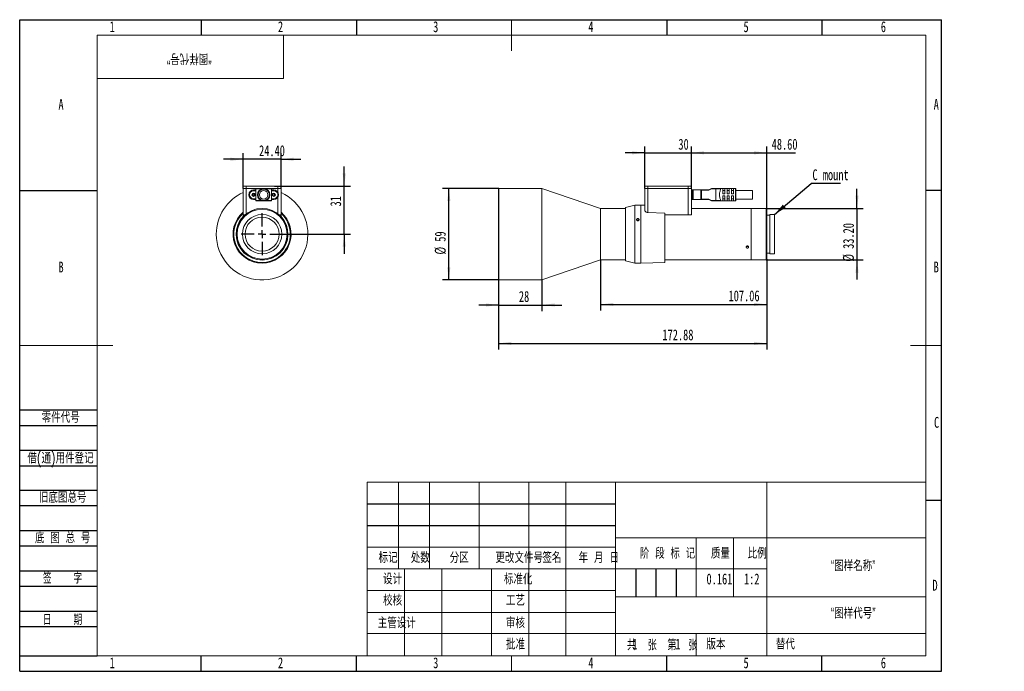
# Model space of a CAD drawing. Header units: millimetres. Extents: x 0 to 317, y 0 to 210.
import ezdxf

# ---------------------------------------------------------------- set-up
doc = ezdxf.new("R2010")
doc.units = ezdxf.units.MM
doc.layers.add('图框', color=7, linetype='Continuous')
doc.layers.add('粗实线层', color=7, linetype='Continuous', lineweight=15)
doc.styles.add('SLDTEXTSTYLE0', font='TXT', dxfattribs={"width": 0.7, "bigfont": 'bigfont'})
doc.styles.add('SLDTEXTSTYLE1', font='TXT', dxfattribs={"width": 0.6, "bigfont": 'bigfont'})
doc.styles.add('SLDTEXTSTYLE2', font='TXT', dxfattribs={"width": 0.614286, "bigfont": 'bigfont'})
doc.styles.add('SLDTEXTSTYLE3', font='TXT', dxfattribs={"width": 0.62, "bigfont": 'bigfont'})
doc.styles.add('SLDTEXTSTYLE4', font='TXT', dxfattribs={"width": 0.566667, "bigfont": 'bigfont'})
doc.styles.add('SLDTEXTSTYLE5', font='TXT', dxfattribs={"width": 0.7})
doc.dimstyles.new('SLDDIMSTYLE0', dxfattribs={"dimtxt": 3.5, "dimasz": 4.08, "dimexe": 0, "dimexo": 0.0625, "dimgap": 0.875, "dimtad": 2, "dimlfac": 2, "dimrnd": 1e-09, "dimzin": 4, "dimdsep": 46, "dimtxsty": 'SLDTEXTSTYLE5', "dimsah": 1, "dimcen": 0.09, "dimadec": 0, "dimazin": 1, "dimtfac": 1, "dimtmove": 0, "dimatfit": 0, "dimfxl": 1, "dimfrac": 2, "dimtolj": 1, "dimtzin": 12, "dimarcsym": 0})
doc.dimstyles.new('SLDDIMSTYLE1', dxfattribs={"dimtxt": 3.5, "dimasz": 4.08, "dimexe": 0, "dimexo": 0.0625, "dimgap": 0.875, "dimtad": 2, "dimlfac": 2, "dimrnd": 1e-09, "dimzin": 12, "dimdsep": 46, "dimtxsty": 'SLDTEXTSTYLE5', "dimsah": 1, "dimcen": 0.09, "dimadec": 0, "dimazin": 3, "dimtfac": 1, "dimtmove": 0, "dimatfit": 0, "dimfxl": 1, "dimfrac": 2, "dimtolj": 1, "dimtzin": 12, "dimarcsym": 0})
doc.dimstyles.new('SLDDIMSTYLE2', dxfattribs={"dimtxt": 3.5, "dimasz": 4.08, "dimexe": 0, "dimexo": 0.0625, "dimgap": 0.875, "dimtad": 2, "dimlfac": 2, "dimrnd": 1e-09, "dimzin": 12, "dimdsep": 46, "dimtxsty": 'SLDTEXTSTYLE5', "dimsah": 1, "dimcen": 0.09, "dimadec": 0, "dimazin": 3, "dimtfac": 1, "dimtofl": 0, "dimtmove": 0, "dimatfit": 3, "dimfxl": 1, "dimfrac": 2, "dimtolj": 1, "dimtzin": 12, "dimarcsym": 0})
doc.dimstyles.new('SLDDIMSTYLE3', dxfattribs={"dimtxt": 3.5, "dimasz": 4.08, "dimexe": 0, "dimexo": 0.0625, "dimgap": 0.875, "dimtad": 2, "dimlfac": 2, "dimrnd": 1e-09, "dimzin": 4, "dimdsep": 46, "dimtxsty": 'SLDTEXTSTYLE5', "dimsah": 1, "dimcen": 0.09, "dimadec": 0, "dimazin": 1, "dimtfac": 1, "dimtofl": 0, "dimtmove": 0, "dimatfit": 3, "dimfxl": 1, "dimfrac": 2, "dimtolj": 1, "dimtzin": 12, "dimarcsym": 0})
doc.dimstyles.new('SLDDIMSTYLE4', dxfattribs={"dimtxt": 0.18, "dimasz": 4.08, "dimexe": 0, "dimexo": 0.0625, "dimgap": 0, "dimtad": 0, "dimtih": 1, "dimtoh": 1, "dimdec": 0, "dimrnd": 1e-09, "dimzin": 0, "dimdsep": 46, "dimtxsty": 'Standard', "dimsah": 1, "dimcen": 0.09, "dimadec": 0, "dimazin": 0, "dimtfac": 4.08, "dimtdec": 0, "dimtofl": 0, "dimtmove": 0, "dimatfit": 3, "dimfxl": 1, "dimfrac": 2, "dimtolj": 1, "dimtzin": 0, "dimarcsym": 0})

# ---------------------------------------------------------------- blocks, each defined once
blk = doc.blocks.new('_D')
at = {"layer": '图框'}
for p, q in [((72, 165.02), (65.65, 165.02)), ((72, 155.63), (72, 167.02)), ((84.2, 165.02), (72, 165.02)), ((84.2, 155.63), (84.2, 167.02)), ((84.2, 165.02), (90.55, 165.02))]:
    blk.add_line(p, q, dxfattribs=at)
for points in [[(72, 165.02), (67.92, 165.53), (67.92, 164.51)], [(84.2, 165.02), (88.28, 164.51), (88.28, 165.53)]]:
    blk.add_solid(points, dxfattribs=at)
at = {"layer": '图框', "insert": (77.12, 169.53), "char_height": 3.5, "attachment_point": 1, "style": 'SLDTEXTSTYLE5'}
blk.add_mtext('24.40', dxfattribs=at)
blk = doc.blocks.new('_D_1')
at = {"layer": '图框'}
for p, q in [((104.57, 156.38), (104.57, 162.73)), ((82.05, 156.38), (106.57, 156.38)), ((104.57, 140.88), (104.57, 156.38)), ((84.85, 140.88), (106.57, 140.88)), ((104.57, 140.88), (104.57, 134.53))]:
    blk.add_line(p, q, dxfattribs=at)
for points in [[(104.57, 156.38), (105.08, 160.46), (104.06, 160.46)], [(104.57, 140.88), (104.06, 136.8), (105.08, 136.8)]]:
    blk.add_solid(points, dxfattribs=at)
at = {"layer": '图框', "insert": (100.06, 149.8), "char_height": 3.5, "attachment_point": 1, "rotation": 90, "style": 'SLDTEXTSTYLE5'}
blk.add_mtext('31', dxfattribs=at)
blk = doc.blocks.new('SW_CENTERMARKSYMBOL_0')
at = {"layer": '图框', "color": 0}
for p, q in [((0, 2.5), (0, 6.75)), ((-2.5, 0), (-6.75, 0)), ((0, 0), (-1.25, 0)), ((0, 0), (0, 1.25)), ((0, 0), (0, -1.25)), ((0, 0), (1.25, 0)), ((2.5, 0), (6.75, 0)), ((0, -2.5), (0, -6.75))]:
    blk.add_line(p, q, dxfattribs=at)
blk = doc.blocks.new('_D_2')
at = {"layer": '图框'}
for p, q in [((240.72, 132.83), (240.72, 103.68)), ((154.28, 126.28), (154.28, 103.68)), ((154.28, 105.68), (240.72, 105.68))]:
    blk.add_line(p, q, dxfattribs=at)
for points in [[(154.28, 105.68), (158.36, 105.17), (158.36, 106.19)], [(240.72, 105.68), (236.64, 106.19), (236.64, 105.17)]]:
    blk.add_solid(points, dxfattribs=at)
at = {"layer": '图框', "insert": (207.09, 110.19), "char_height": 3.5, "attachment_point": 1, "style": 'SLDTEXTSTYLE5'}
blk.add_mtext('172.88', dxfattribs=at)
blk = doc.blocks.new('_D_3')
at = {"layer": '图框'}
for p, q in [((154.43, 155.63), (136.28, 155.63)), ((138.28, 126.13), (138.28, 155.63)), ((154.43, 126.13), (136.28, 126.13))]:
    blk.add_line(p, q, dxfattribs=at)
for points in [[(138.28, 155.63), (137.77, 151.55), (138.78, 151.55)], [(138.28, 126.13), (138.78, 130.21), (137.77, 130.21)]]:
    blk.add_solid(points, dxfattribs=at)
at = {"layer": '图框', "char_height": 3.5, "attachment_point": 1, "rotation": 90, "style": 'SLDTEXTSTYLE5'}
for s, insert in [('59', (133.76, 138.44)), ('%%c', (133.75, 134.32))]:
    blk.add_mtext(s, dxfattribs=dict(at, insert=insert))
blk = doc.blocks.new('_D_4')
at = {"layer": '图框'}
for p, q in [((187.19, 132.58), (187.19, 116.25)), ((240.72, 132.83), (240.72, 116.25)), ((187.19, 118.25), (240.72, 118.25))]:
    blk.add_line(p, q, dxfattribs=at)
for points in [[(187.19, 118.25), (191.27, 117.74), (191.27, 118.75)], [(240.72, 118.25), (236.64, 118.75), (236.64, 117.74)]]:
    blk.add_solid(points, dxfattribs=at)
at = {"layer": '图框', "insert": (228.39, 122.76), "char_height": 3.5, "attachment_point": 1, "style": 'SLDTEXTSTYLE5'}
blk.add_mtext('107.06', dxfattribs=at)
blk = doc.blocks.new('_D_5')
at = {"layer": '图框'}
for p, q in [((269.78, 149.18), (269.78, 155.53)), ((240.47, 149.18), (271.78, 149.18)), ((269.78, 149.18), (269.78, 132.58)), ((240.47, 132.58), (271.78, 132.58)), ((269.78, 132.58), (269.78, 126.23))]:
    blk.add_line(p, q, dxfattribs=at)
for points in [[(269.78, 149.18), (270.29, 153.26), (269.28, 153.26)], [(269.78, 132.58), (269.28, 128.5), (270.29, 128.5)]]:
    blk.add_solid(points, dxfattribs=at)
at = {"layer": '图框', "char_height": 3.5, "attachment_point": 1, "rotation": 90, "style": 'SLDTEXTSTYLE5'}
for s, insert in [('33.20', (265.27, 136.13)), ('%%c', (265.26, 132.02))]:
    blk.add_mtext(s, dxfattribs=dict(at, insert=insert))
blk = doc.blocks.new('_D_6')
at = {"layer": '图框'}
for p, q in [((201.42, 155.63), (201.42, 169.1)), ((216.42, 155.63), (216.42, 169.1)), ((201.42, 167.1), (195.07, 167.1)), ((201.42, 167.1), (216.42, 167.1)), ((216.42, 167.1), (222.77, 167.1))]:
    blk.add_line(p, q, dxfattribs=at)
for points in [[(201.42, 167.1), (197.34, 167.6), (197.34, 166.59)], [(216.42, 167.1), (220.5, 166.59), (220.5, 167.6)]]:
    blk.add_solid(points, dxfattribs=at)
at = {"layer": '图框', "insert": (212.23, 171.61), "char_height": 3.5, "attachment_point": 1, "style": 'SLDTEXTSTYLE5'}
blk.add_mtext('30', dxfattribs=at)
blk = doc.blocks.new('_D_7')
at = {"layer": '图框'}
for p, q in [((216.42, 155.63), (216.42, 169.1)), ((240.72, 148.93), (240.72, 169.1)), ((216.42, 167.1), (240.72, 167.1)), ((240.72, 167.1), (249.96, 167.1))]:
    blk.add_line(p, q, dxfattribs=at)
for points in [[(216.42, 167.1), (220.5, 166.59), (220.5, 167.6)], [(240.72, 167.1), (236.64, 167.6), (236.64, 166.59)]]:
    blk.add_solid(points, dxfattribs=at)
at = {"layer": '图框', "insert": (242.29, 171.61), "char_height": 3.5, "attachment_point": 1, "style": 'SLDTEXTSTYLE5'}
blk.add_mtext('48.60', dxfattribs=at)
blk = doc.blocks.new('_D_8')
at = {"layer": '图框'}
for p, q in [((154.28, 126.28), (154.28, 116.05)), ((168.28, 126.13), (168.28, 116.05)), ((154.28, 118.05), (147.93, 118.05)), ((154.28, 118.05), (168.28, 118.05)), ((168.28, 118.05), (174.63, 118.05))]:
    blk.add_line(p, q, dxfattribs=at)
for points in [[(154.28, 118.05), (150.2, 118.56), (150.2, 117.54)], [(168.28, 118.05), (172.36, 117.54), (172.36, 118.56)]]:
    blk.add_solid(points, dxfattribs=at)
at = {"layer": '图框', "insert": (160.84, 122.56), "char_height": 3.5, "attachment_point": 1, "style": 'SLDTEXTSTYLE5'}
blk.add_mtext('28', dxfattribs=at)
blk = doc.blocks.new('SW_NOTE_0')
at = {"layer": '图框', "color": 0}
blk.add_line((9.46, 0), (0, 0), dxfattribs=at)
at = {"layer": '图框', "color": 0, "insert": (0.4, 4.52), "char_height": 3.5, "attachment_point": 1, "style": 'SLDTEXTSTYLE5'}
blk.add_mtext('C mount', dxfattribs=at)

msp = doc.modelspace()

# ---------------------------------------------------------------- linework, layer by layer
at = {"color": 7, "linetype": 'Continuous', "lineweight": 15}
for p, q in [((71.9987, 156.3811), (71.9987, 155.6311)), ((72.9987, 156.3811), (71.9987, 156.3811)), ((71.9987, 155.6311), (72.9987, 155.6311)), ((71.9987, 155.6311), (71.9987, 147.1311)), ((83.1987, 156.3811), (72.9987, 156.3811)), ((72.9987, 155.6311), (72.9987, 156.3811)), ((76.4487, 155.6311), (72.9987, 155.6311)), ((72.9987, 155.6311), (76.3987, 155.6311)), ((77.6106, 155.4561), (76.1106, 155.4561)), ((76.1106, 155.4561), (76.1106, 151.7061)), ((77.6106, 155.5811), (76.2356, 155.5811)), ((76.3987, 155.6311), (76.3987, 155.5811)), ((76.4487, 155.5811), (76.4487, 155.6311)), ((77.6106, 155.5811), (77.6106, 155.4561)), ((77.6106, 155.5811), (78.6106, 155.5811)), ((77.6106, 155.3131), (77.6106, 155.4561)), ((77.6106, 155.4561), (77.9147, 155.4561)), ((78.6106, 155.5811), (79.6106, 155.5811)), ((79.3066, 155.4561), (79.6106, 155.4561)), ((80.9856, 155.5811), (79.6106, 155.5811)), ((79.6106, 155.4561), (79.6106, 155.5811)), ((79.6106, 155.3131), (79.6106, 155.4561)), ((81.1106, 155.4561), (79.6106, 155.4561)), ((83.1987, 155.6311), (80.5987, 155.6311)), ((80.5987, 155.6311), (80.5987, 155.5811)), ((80.6487, 155.6311), (83.1987, 155.6311)), ((80.6487, 155.5811), (80.6487, 155.6311)), ((81.1106, 151.7061), (81.1106, 155.4561)), ((83.1987, 156.3811), (83.1987, 155.6311)), ((84.1987, 156.3811), (83.1987, 156.3811)), ((83.1987, 155.6311), (84.1987, 155.6311)), ((84.1987, 155.6311), (84.1987, 156.3811)), ((84.1987, 147.1311), (84.1987, 155.6311)), ((154.425, 155.6311), (154.275, 155.4811)), ((154.275, 155.4811), (154.275, 126.2811)), ((168.275, 155.6311), (154.425, 155.6311)), ((154.425, 155.6311), (154.425, 140.8811)), ((187.1862, 149.1811), (168.275, 155.6311)), ((168.275, 155.6311), (168.275, 140.8811)), ((201.4158, 156.3811), (201.4158, 155.6311)), ((202.4158, 156.3811), (201.4158, 156.3811)), ((201.4158, 155.6311), (202.4158, 155.6311)), ((201.4158, 155.6311), (201.4158, 148.6695)), ((202.4158, 155.6311), (202.4158, 156.3811)), ((215.4158, 156.3811), (202.4158, 156.3811)), ((215.4158, 155.6311), (202.4158, 155.6311)), ((215.4158, 156.3811), (215.4158, 155.6311)), ((216.4158, 156.3811), (215.4158, 156.3811)), ((215.4158, 155.6311), (216.4158, 155.6311)), ((215.4158, 155.6311), (215.4158, 147.1311)), ((216.4158, 155.6311), (216.4158, 156.3811)), ((216.4158, 147.1311), (216.4158, 155.6311)), ((222.9158, 155.5811), (222.0158, 155.1311)), ((222.9453, 155.4561), (222.0453, 155.0061)), ((224.3158, 155.5811), (222.9158, 155.5811)), ((224.3158, 155.4561), (222.9453, 155.4561)), ((225.6908, 155.5811), (224.3158, 155.5811)), ((224.3158, 155.5811), (224.3158, 155.4561)), ((224.3158, 155.4561), (224.3158, 151.7061)), ((225.8158, 155.4561), (224.3158, 155.4561)), ((230.5908, 155.5811), (225.6908, 155.5811)), ((225.8158, 155.3131), (225.8158, 155.4561)), ((226.5658, 155.5456), (227.2158, 155.5456)), ((226.5658, 153.8811), (226.5658, 155.5456)), ((227.2158, 155.5456), (227.2158, 153.8811)), ((227.9658, 155.5456), (228.6158, 155.5456)), ((227.9658, 153.8811), (227.9658, 155.5456)), ((228.6158, 155.5456), (228.6158, 153.8811)), ((229.3658, 155.5456), (230.0158, 155.5456)), ((229.3658, 153.8811), (229.3658, 155.5456)), ((230.0158, 155.5456), (230.0158, 153.8811)), ((74.8356, 153.5811), (74.909, 153.5811)), ((75.0231, 153.2811), (75.5859, 153.2811)), ((75.2487, 153.9303), (75.2487, 153.2811)), ((75.3606, 155.1311), (75.3606, 154.8811)), ((75.3606, 155.1311), (76.1106, 155.1311)), ((75.3606, 154.8811), (76.1106, 154.8811)), ((75.3606, 153.1294), (75.3606, 153.0561)), ((75.3606, 152.0311), (75.3606, 152.2811)), ((76.1106, 152.2811), (75.3606, 152.2811)), ((75.8856, 153.5811), (75.8123, 153.5811)), ((76.7859, 153.5513), (76.7856, 153.5811)), ((80.5993, 153.5021), (80.5829, 153.7177)), ((81.1106, 155.1311), (81.8606, 155.1311)), ((81.1106, 154.8811), (81.8606, 154.8811)), ((81.8606, 152.2811), (81.1106, 152.2811)), ((81.5231, 153.2811), (82.086, 153.2811)), ((81.8606, 155.1311), (81.8606, 154.8811)), ((81.8606, 152.2811), (81.8606, 152.0311)), ((81.9487, 153.2811), (81.9487, 153.8908)), ((216.4158, 155.0061), (216.5408, 155.0061)), ((216.5408, 155.1311), (216.5408, 155.0061)), ((216.5408, 155.1311), (217.0408, 155.1311)), ((216.5408, 152.1561), (216.5408, 155.0061)), ((216.9158, 155.0061), (216.5408, 155.0061)), ((217.0408, 155.1311), (217.0408, 152.0311)), ((217.0408, 155.1311), (219.4158, 155.1311)), ((219.4158, 155.1311), (219.4158, 152.0311)), ((222.0158, 155.1311), (219.4158, 155.1311)), ((222.0453, 155.0061), (219.6323, 155.0061)), ((227.2158, 154.9039), (226.5658, 154.9039)), ((227.2158, 153.8811), (226.5658, 153.8811)), ((226.5658, 153.2811), (227.2158, 153.2811)), ((226.5658, 151.6165), (226.5658, 153.2811)), ((227.2158, 153.2811), (227.2158, 151.6165)), ((228.6158, 154.9039), (227.9658, 154.9039)), ((228.6158, 153.8811), (227.9658, 153.8811)), ((227.9658, 153.2811), (228.6158, 153.2811)), ((227.9658, 151.6165), (227.9658, 153.2811)), ((228.6158, 153.2811), (228.6158, 151.6165)), ((230.0158, 154.9039), (229.3658, 154.9039)), ((230.0158, 153.8811), (229.3658, 153.8811)), ((229.3658, 153.2811), (230.0158, 153.2811)), ((229.3658, 151.6165), (229.3658, 153.2811)), ((230.0158, 153.2811), (230.0158, 151.6165)), ((230.7658, 153.5811), (230.7658, 155.4061)), ((236.0658, 154.9561), (230.7658, 154.9561)), ((230.7658, 153.5513), (230.7658, 153.5811)), ((236.0658, 152.2061), (236.0658, 154.9561)), ((75.3606, 152.0311), (76.1106, 152.0311)), ((76.1106, 151.7061), (77.6106, 151.7061)), ((76.2356, 151.5811), (77.6106, 151.5811)), ((77.6106, 151.849), (77.6106, 151.7061)), ((77.9147, 151.7061), (77.6106, 151.7061)), ((77.6106, 151.7061), (77.6106, 151.5811)), ((77.6106, 151.5811), (78.6106, 151.5811)), ((78.6106, 151.5811), (79.6106, 151.5811)), ((79.6106, 151.7061), (79.3066, 151.7061)), ((79.6106, 151.849), (79.6106, 151.7061)), ((79.6106, 151.7061), (81.1106, 151.7061)), ((79.6106, 151.5811), (79.6106, 151.7061)), ((81.1106, 152.0311), (81.8606, 152.0311)), ((195.1658, 149.1811), (187.1862, 149.1811)), ((187.1862, 140.8811), (187.1862, 149.1811)), ((198.1658, 150.2311), (195.1658, 149.4811)), ((195.1658, 149.4811), (195.1658, 132.2811)), ((200.1658, 150.2311), (198.1658, 150.2311)), ((198.1658, 150.2311), (198.1658, 131.5311)), ((201.4158, 150.1907), (200.1658, 150.2311)), ((200.1658, 131.5311), (200.1658, 150.2311)), ((216.4158, 152.1561), (216.5408, 152.1561)), ((234.0709, 149.1811), (216.4408, 149.1811)), ((216.4408, 149.1811), (216.4408, 147.1311)), ((216.5408, 152.1561), (216.9158, 152.1561)), ((216.5408, 152.1561), (216.5408, 152.0311)), ((216.5408, 152.0311), (217.0408, 152.0311)), ((217.0408, 152.0311), (219.4158, 152.0311)), ((219.4158, 152.0311), (222.0158, 152.0311)), ((219.6323, 152.1561), (222.0453, 152.1561)), ((222.0158, 152.0311), (222.9158, 151.5811)), ((222.0453, 152.1561), (222.9453, 151.7061)), ((222.9158, 151.5811), (224.3158, 151.5811)), ((222.9453, 151.7061), (224.3158, 151.7061)), ((224.3158, 151.7061), (225.8158, 151.7061)), ((224.3158, 151.5811), (224.3158, 151.7061)), ((224.3158, 151.5811), (225.6908, 151.5811)), ((225.6908, 151.5811), (230.5908, 151.5811)), ((225.8158, 151.849), (225.8158, 151.7061)), ((226.5658, 152.2582), (227.2158, 152.2582)), ((227.2158, 151.6165), (226.5658, 151.6165)), ((227.9658, 152.2582), (228.6158, 152.2582)), ((228.6158, 151.6165), (227.9658, 151.6165)), ((229.3658, 152.2582), (230.0158, 152.2582)), ((230.0158, 151.6165), (229.3658, 151.6165)), ((230.7658, 152.2061), (236.0658, 152.2061)), ((235.7158, 149.1811), (234.8607, 149.1811)), ((240.4658, 149.1811), (235.7158, 149.1811)), ((235.7158, 140.8811), (235.7158, 149.1811)), ((240.7158, 148.9311), (240.4658, 149.1811)), ((240.4658, 140.8811), (240.4658, 149.1811)), ((71.9737, 147.8492), (71.9737, 147.6112)), ((71.9737, 147.6112), (71.9737, 146.5562)), ((72.6372, 147.1311), (71.9987, 147.1311)), ((84.1987, 147.1311), (83.5602, 147.1311)), ((84.2237, 147.6112), (84.2237, 147.8492)), ((84.2237, 146.5562), (84.2237, 147.6112)), ((202.4158, 147.8492), (207.9158, 147.6112)), ((207.9158, 131.7811), (207.9158, 147.6112)), ((215.4158, 147.1311), (207.9158, 147.1311)), ((216.3482, 147.1311), (215.4158, 147.1311)), ((216.4408, 147.1311), (216.3482, 147.1311)), ((240.7158, 140.8811), (240.7158, 148.9311)), ((241.7158, 146.9811), (240.7158, 146.9811)), ((243.2158, 147.2311), (241.7158, 147.2311)), ((241.7158, 147.2311), (241.7158, 140.8811)), ((243.2158, 140.8811), (243.2158, 147.2311)), ((154.425, 140.8811), (154.425, 126.1311)), ((168.275, 140.8811), (168.275, 126.1311)), ((187.1862, 132.5811), (187.1862, 140.8811)), ((235.7158, 132.5811), (235.7158, 140.8811)), ((240.4658, 132.5811), (240.4658, 140.8811)), ((240.7158, 132.8311), (240.7158, 140.8811)), ((241.7158, 140.8811), (241.7158, 134.5311)), ((243.2158, 134.5311), (243.2158, 140.8811)), ((234.4658, 136.8823), (234.4658, 137.0663)), ((240.7158, 134.7811), (241.7158, 134.7811)), ((241.7158, 134.5311), (243.2158, 134.5311)), ((168.275, 126.1311), (187.1862, 132.5811)), ((187.1862, 132.5811), (195.1658, 132.5811)), ((195.1658, 132.2811), (198.1658, 131.5311)), ((198.1658, 131.5311), (198.7658, 131.5311)), ((199.5658, 131.5311), (200.1658, 131.5311)), ((200.1658, 131.5311), (207.9158, 131.7811)), ((207.9158, 132.5811), (235.7158, 132.5811)), ((235.7158, 132.5811), (240.4658, 132.5811)), ((240.4658, 132.5811), (240.7158, 132.8311)), ((154.275, 126.2811), (154.425, 126.1311)), ((154.425, 126.1311), (168.275, 126.1311))]:
    msp.add_line(p, q, dxfattribs=at)
at = {"color": 8, "linetype": 'Continuous', "lineweight": 15}
for p, q in [((72.9987, 147.4293), (72.9987, 155.6311)), ((83.1987, 155.6311), (83.1987, 154.3634)), ((202.4158, 147.8711), (202.4158, 155.6311)), ((230.5908, 155.5811), (230.5908, 151.5811)), ((83.1987, 152.7987), (83.1987, 147.4293))]:
    msp.add_line(p, q, dxfattribs=at)
at = {"color": 7, "linetype": 'Continuous', "lineweight": 15, "flags": 128}
for points in [[(222.9453, 155.4561), (222.9395, 155.4804), (222.934, 155.5039), (222.9289, 155.5255), (222.9244, 155.5445), (222.9208, 155.56), (222.918, 155.5715), (222.9164, 155.5787), (222.9158, 155.5811)], [(222.0453, 155.0061), (222.0402, 155.0278), (222.0352, 155.0488), (222.0305, 155.0686), (222.0263, 155.0864), (222.0227, 155.1018), (222.0197, 155.1143), (222.0176, 155.1235), (222.0162, 155.1292), (222.0158, 155.1311)], [(222.0453, 152.1561), (222.0402, 152.1344), (222.0352, 152.1133), (222.0305, 152.0936), (222.0263, 152.0757), (222.0227, 152.0603), (222.0197, 152.0478), (222.0176, 152.0386), (222.0162, 152.033), (222.0158, 152.0311)], [(222.9453, 151.7061), (222.9395, 151.6817), (222.934, 151.6582), (222.9289, 151.6366), (222.9244, 151.6177), (222.9208, 151.6021), (222.918, 151.5906), (222.9164, 151.5835), (222.9158, 151.5811)]]:
    msp.add_lwpolyline(points, dxfattribs=at)
at = {"color": 7, "linetype": 'Continuous', "lineweight": 15}
for centre, radius in [((78.6106, 153.5811), 2), ((75.3606, 153.5811), 0.525), ((78.6106, 153.5811), 1.375), ((81.8606, 153.5811), 0.525), ((81.8606, 153.5811), 0.4516), ((78.0987, 140.8811), 8.3), ((78.0987, 140.8811), 8.05), ((78.0987, 140.8811), 6.35), ((78.0987, 140.8811), 5.5)]:
    msp.add_circle(centre, radius, dxfattribs=at)
for centre, radius, start, end in [((76.2356, 155.4561), 0.125, 90, 180), ((80.9856, 155.4561), 0.125, 0, 90), ((225.6908, 155.4561), 0.125, 0, 90), ((230.5908, 155.4061), 0.175, 0, 90), ((78.0987, 140.8811), 14.75, 180, 65.571377), ((78.0987, 140.8811), 14.75, 114.428623, 180), ((75.3606, 153.5811), 1.55, 90, 270), ((75.3606, 153.5811), 0.4516, 0, 180), ((75.3606, 153.5811), 0.4516, 180, 270), ((75.2737, 153.5311), 0.4, 90, 144.901478), ((75.2737, 153.5311), 0.4, 274.908279, 90), ((75.3606, 153.5811), 0.4516, 270, 0), ((78.6106, 153.5811), 1.825, 0, 180), ((81.7737, 153.5311), 0.4, 90, 144.901463), ((81.7737, 153.5311), 0.4, 274.908269, 90), ((81.8606, 153.5811), 1.55, 270, 90), ((216.5408, 155.0061), 0.125, 90, 179.999999), ((217.0408, 155.0061), 0.125, 90, 180), ((219.4158, 154.8811), 0.25, 0, 90), ((219.4158, 152.2811), 0.25, 270, 0), ((76.2356, 151.7061), 0.125, 180, 270), ((80.9856, 151.7061), 0.125, 270, 0), ((216.5408, 152.1561), 0.125, 180.000001, 270), ((217.0408, 152.1561), 0.125, 180, 270), ((225.6908, 151.7061), 0.125, 270, 0), ((230.5908, 151.7561), 0.175, 270, 0), ((78.0987, 140.8811), 9.35, 130.723282, 49.276718), ((78.0987, 140.8811), 9.1, 132.30499, 47.69501), ((78.0987, 140.8811), 8.35, 137.183396, 42.816604), ((199.1658, 122.1841), 9.3555, 87.549536, 92.450464)]:
    msp.add_arc(centre, radius, start, end, dxfattribs=at)
for points, knots in [([(75.3606, 154.8811), (75.1972, 154.8636), (74.9448, 154.8367), (74.6418, 154.6748), (74.4353, 154.5069), (74.2661, 154.3), (74.1094, 153.9971), (74.0291, 153.5811), (74.1093, 153.1652), (74.266, 152.8623), (74.435, 152.6555), (74.6416, 152.4874), (74.9447, 152.3255), (75.1972, 152.2985), (75.3606, 152.2811)], [0, 0, 0, 0, 0.11972113, 0.1847986, 0.24999965, 0.31507215, 0.38027818, 0.49999985, 0.61972151, 0.68479959, 0.75000004, 0.81507326, 0.88027887, 1, 1, 1, 1]), ([(80.4356, 153.5811), (80.4085, 153.3434), (80.3542, 152.8682), (79.9364, 152.2628), (79.3384, 151.856), (78.6259, 151.7091), (77.9111, 151.8443), (77.3066, 152.2413), (76.8789, 152.8399), (76.8169, 153.3142), (76.7859, 153.5513)], [0, 0, 0, 0, 0.12499973, 0.24999964, 0.37499951, 0.49999929, 0.62499922, 0.74999936, 0.87499966, 1, 1, 1, 1]), ([(81.8606, 152.2811), (82.0241, 152.2985), (82.2764, 152.3255), (82.5795, 152.4873), (82.786, 152.6552), (82.9552, 152.8621), (83.1119, 153.1651), (83.1922, 153.5811), (83.1119, 153.9969), (82.9552, 154.2999), (82.7862, 154.5067), (82.5796, 154.6747), (82.2766, 154.8366), (82.0241, 154.8636), (81.8606, 154.8811)], [0, 0, 0, 0, 0.11972189, 0.18479919, 0.24999975, 0.31507315, 0.38027868, 0.50000004, 0.6197214, 0.68479982, 0.75000038, 0.81507338, 0.88027811, 1, 1, 1, 1]), ([(216.9158, 155.0061), (216.9158, 155.0014), (216.9158, 154.9944), (216.9158, 154.9479), (216.9158, 154.866), (216.9158, 154.7175), (216.9158, 154.5482), (216.9158, 154.4312), (216.9158, 154.3039), (216.9158, 154.0239), (216.9158, 153.7007), (216.9158, 153.4015), (216.9158, 153.2202), (216.9158, 153.0104), (216.9158, 152.7838), (216.9158, 152.491), (216.9158, 152.2171), (216.9158, 152.1761), (216.9158, 152.1561)], [0, 0, 0, 0, 0.06004677, 0.09010364, 0.1300753, 0.22363034, 0.27619177, 0.29052428, 0.32503514, 0.37998319, 0.50035245, 0.53991517, 0.5812256, 0.62402566, 0.68816196, 0.75229686, 0.87897894, 1, 1, 1, 1]), ([(219.6658, 154.8811), (219.6658, 154.8636), (219.6658, 154.8367), (219.6658, 154.6748), (219.6658, 154.5069), (219.6658, 154.3), (219.6658, 153.9971), (219.6658, 153.5811), (219.6658, 153.1652), (219.6658, 152.8623), (219.6658, 152.6555), (219.6658, 152.4874), (219.6658, 152.3255), (219.6658, 152.2985), (219.6658, 152.2811)], [0, 0, 0, 0, 0.11972113, 0.1847986, 0.24999965, 0.31507215, 0.38027818, 0.49999985, 0.61972151, 0.68479959, 0.75000004, 0.81507326, 0.88027887, 1, 1, 1, 1]), ([(225.8158, 155.3131), (225.7996, 155.2032), (225.7638, 154.9599), (225.5951, 154.5132), (225.4821, 154.085), (225.4163, 153.6539), (225.4602, 153.0972), (225.6435, 152.5129), (225.7937, 152.09), (225.8104, 151.9079), (225.8158, 151.849)], [0, 0, 0, 0, 0.13464829, 0.2982577, 0.37995277, 0.46471182, 0.60723812, 0.76371404, 0.92367097, 1, 1, 1, 1]), ([(230.7658, 151.7561), (230.7658, 151.7813), (230.7658, 151.8317), (230.7658, 152.2447), (230.7658, 152.839), (230.7658, 153.3139), (230.7658, 153.5513)], [0, 0, 0, 0, 0.24999951, 0.49999943, 0.74999968, 1, 1, 1, 1]), ([(79.6106, 151.5811), (79.7835, 151.5811), (80.0505, 151.5811), (80.2926, 151.5811), (80.4483, 151.5811), (80.658, 151.5811), (80.9242, 151.5811), (80.9652, 151.5811), (80.9856, 151.5811)], [0, 0, 0, 0, 0.23976059, 0.37014756, 0.3781991, 0.50070284, 0.75035155, 1, 1, 1, 1]), ([(234.8607, 149.1808), (234.8621, 149.1809), (234.8675, 149.1811), (234.8305, 149.1794), (234.7533, 149.1762), (234.6408, 149.173), (234.5389, 149.1716), (234.4353, 149.1713), (234.331, 149.1722), (234.211, 149.1751), (234.1213, 149.1785), (234.0705, 149.1808), (234.0708, 149.1808), (234.0709, 149.1808)], [0, 0, 0, 0, 0.03689588, 0.1441344, 0.25142183, 0.35881525, 0.46621408, 0.5002174, 0.60750486, 0.71478989, 0.8221541, 0.92956609, 1, 1, 1, 1]), ([(71.9737, 146.5562), (71.9807, 146.5638), (71.9947, 146.579), (72.1104, 146.7011), (72.2927, 146.8874), (72.4753, 147.0504), (72.5656, 147.1311)], [0, 0, 0, 0, 0.20347003, 0.40571807, 0.70598563, 1, 1, 1, 1]), ([(83.6344, 147.1311), (83.7524, 147.0233), (83.9476, 146.845), (84.128, 146.6584), (84.2117, 146.5692), (84.2202, 146.56), (84.2237, 146.5562)], [0, 0, 0, 0, 0.39433257, 0.652372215, 0.856285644, 1, 1, 1, 1]), ([(202.4158, 147.8492), (202.3204, 147.8605), (202.1303, 147.8831), (201.8523, 148.0079), (201.6166, 148.1922), (201.4489, 148.4244), (201.4268, 148.577), (201.4158, 148.6531)], [0, 0, 0, 0, 0.16060542, 0.32037509, 0.54468207, 0.77306684, 1, 1, 1, 1]), ([(199.1658, 145.8982), (199.2107, 145.8945), (199.3007, 145.887), (199.4203, 145.8287), (199.5114, 145.7423), (199.5635, 145.6336), (199.5707, 145.5155), (199.5324, 145.4009), (199.4527, 145.3032), (199.3408, 145.2336), (199.2388, 145.2081), (199.1352, 145.2033), (199.0308, 145.219), (198.9113, 145.2777), (198.8202, 145.3677), (198.7681, 145.4784), (198.7609, 145.5969), (198.7992, 145.7098), (198.8788, 145.8047), (198.9907, 145.8711), (199.0927, 145.8962), (199.1516, 145.8978), (199.1658, 145.8982)], [0, 0, 0, 0, 0.05365257, 0.10730428, 0.16098609, 0.21468943, 0.26835779, 0.32199182, 0.37564466, 0.42933975, 0.48303565, 0.50000018, 0.553653, 0.6073048, 0.66098669, 0.71468967, 0.7683573, 0.82199166, 0.87564444, 0.92933981, 0.98303556, 1, 1, 1, 1]), ([(198.8935, 145.3052), (198.9256, 145.3271), (198.9927, 145.3732), (199.0928, 145.3955), (199.1516, 145.3973), (199.1658, 145.3977)], [0, 0, 0, 0, 0.41001895, 0.85813286, 1, 1, 1, 1]), ([(199.1658, 145.3977), (199.2102, 145.3936), (199.2991, 145.3853), (199.394, 145.3465), (199.4298, 145.3105), (199.4366, 145.3036)], [0, 0, 0, 0, 0.44721957, 0.89442045, 1, 1, 1, 1]), ([(234.4658, 136.3895), (234.4208, 136.3932), (234.3309, 136.4006), (234.2113, 136.4587), (234.1202, 136.5449), (234.0681, 136.6535), (234.0608, 136.7716), (234.0992, 136.8862), (234.1788, 136.9842), (234.2906, 137.054), (234.3927, 137.0795), (234.4963, 137.0844), (234.6007, 137.0687), (234.7203, 137.0098), (234.8113, 136.9196), (234.8635, 136.8088), (234.8707, 136.6903), (234.8324, 136.5775), (234.7528, 136.4827), (234.6409, 136.4165), (234.5389, 136.3915), (234.48, 136.3899), (234.4658, 136.3895)], [0, 0, 0, 0, 0.05364355, 0.10728609, 0.16096752, 0.21467391, 0.26833894, 0.32195904, 0.37560199, 0.42929994, 0.48299764, 0.50000076, 0.55364418, 0.60728588, 0.6609673, 0.71467492, 0.76833946, 0.82195918, 0.87560263, 0.929299, 0.98299839, 1, 1, 1, 1]), ([(234.1935, 136.9823), (234.2256, 136.9604), (234.2927, 136.9146), (234.3927, 136.8923), (234.4516, 136.8906), (234.4658, 136.8901)], [0, 0, 0, 0, 0.40940468, 0.85764689, 1, 1, 1, 1]), ([(234.4658, 136.8901), (234.5102, 136.8942), (234.5991, 136.9025), (234.694, 136.941), (234.7297, 136.977), (234.7365, 136.9838)], [0, 0, 0, 0, 0.44720672, 0.89440093, 1, 1, 1, 1])]:
    msp.add_open_spline(points, degree=3, knots=knots, dxfattribs=at)
at = {"layer": '图框'}
for p, q in [((0, 0), (0, 210)), ((0, 210), (297, 210)), ((58.5, 210), (58.5, 205)), ((108.5, 210), (108.5, 205)), ((208.5, 210), (208.5, 205)), ((258.5, 210), (258.5, 205)), ((297, 0), (297, 210)), ((0, 155), (25, 155)), ((297, 155), (292, 155)), ((0, 84.2206), (25, 84.2206)), ((0, 79.2206), (25, 79.2206)), ((0, 71.2206), (25, 71.2206)), ((0, 66.2206), (25, 66.2206)), ((0, 58.43), (25, 58.43)), ((112, 54), (192, 54)), ((297, 55), (292, 55)), ((0, 53.43), (25, 53.43)), ((0, 45.43), (25, 45.43)), ((112, 47), (192, 47)), ((0, 40.43), (25, 40.43)), ((0, 32.43), (25, 32.43)), ((198.5, 33), (198.5, 24)), ((205, 33), (205, 24)), ((211.5, 33), (211.5, 24)), ((0, 27.43), (25, 27.43)), ((0, 19.43), (25, 19.43)), ((0, 14.43), (25, 14.43)), ((0, 5), (25, 5)), ((58.5, 0), (58.5, 5)), ((108.5, 0), (108.5, 5)), ((208.5, 0), (208.5, 5)), ((258.5, 0), (258.5, 5)), ((0, 0), (297, 0))]:
    msp.add_line(p, q, dxfattribs=at)
at = {"layer": '图框', "lineweight": 15}
for p, q in [((158.5, 210), (158.5, 200)), ((0, 105), (30, 105)), ((297, 105), (287, 105)), ((112, 61), (112, 5)), ((112, 61), (292, 61)), ((122, 61), (122, 33)), ((132, 61), (132, 33)), ((148, 61), (148, 33)), ((164, 61), (164, 5)), ((176, 61), (176, 5)), ((191.9681, 61.0522), (192.0047, 5)), ((240.6919, 61), (240.6919, 5)), ((191.9799, 43.0522), (291.9799, 43.0522)), ((218, 43.0691), (218, 24.0691)), ((230, 43), (230, 24)), ((112, 40), (192, 40)), ((112, 33), (192, 33)), ((124, 33), (124, 5)), ((136, 33), (136, 5)), ((152, 33), (152, 5)), ((192.0152, 33), (240.6919, 33)), ((112, 26), (192, 26)), ((192, 24), (292, 24)), ((112, 19), (192, 19)), ((112, 12.1661), (192, 12.1661)), ((192, 12.1661), (292, 12.1661)), ((218, 12.1661), (218, 5)), ((25, 5), (292, 5)), ((158.5, 0), (158.5, 5))]:
    msp.add_line(p, q, dxfattribs=at)
at = {"layer": '图框', "linetype": 'Continuous', "lineweight": 15}
for p, q in [((25, 5), (25, 205)), ((25, 205), (292, 205)), ((292, 5), (292, 205))]:
    msp.add_line(p, q, dxfattribs=at)
at = {"layer": '粗实线层'}
for p, q in [((85, 191), (85, 205)), ((25, 191), (85, 191))]:
    msp.add_line(p, q, dxfattribs=at)

# ---------------------------------------------------------------- block references
at = {"layer": '图框'}
for name, p in [('SW_NOTE_0', (255.0236, 157.2555)), ('SW_CENTERMARKSYMBOL_0', (78.0987, 140.8811))]:
    msp.add_blockref(name, p, dxfattribs=at)

# ---------------------------------------------------------------- texts
at = {"layer": '图框', "char_height": 3.5}
for s, insert, attachment_point, style in [('1', (29.7944, 209.4858), 2, 'SLDTEXTSTYLE5'), ('2', (84.0444, 209.4858), 2, 'SLDTEXTSTYLE5'), ('3', (134.0444, 209.4858), 2, 'SLDTEXTSTYLE5'), ('4', (184.0444, 209.4858), 2, 'SLDTEXTSTYLE5'), ('5', (234.0444, 209.4858), 2, 'SLDTEXTSTYLE5'), ('6', (278.2969, 209.4858), 2, 'SLDTEXTSTYLE5'), ('A', (13.3203, 184.4858), 2, 'SLDTEXTSTYLE5'), ('A', (295.3203, 184.4858), 2, 'SLDTEXTSTYLE5'), ('B', (13.3203, 132.0434), 2, 'SLDTEXTSTYLE5'), ('B', (295.3203, 132.0434), 2, 'SLDTEXTSTYLE5'), ('\\M+197EB\\M+18C8F\\M+191E3\\M+18D86', (7.0836, 83.5791), 1, 'SLDTEXTSTYLE0'), ('C', (295.4273, 81.9858), 2, 'SLDTEXTSTYLE5'), ('\\M+18ED8(\\M+192CA)\\M+19770\\M+18C8F\\M+1936F记', (2.4961, 70.4725), 1, 'SLDTEXTSTYLE0'), ('\\M+18B8C\\M+192EA图总\\M+18D86', (6.1941, 57.8238), 1, 'SLDTEXTSTYLE0'), ('\\M+192EA 图 总 \\M+18D86', (4.9472, 44.7655), 1, 'SLDTEXTSTYLE2'), ('\\M+18D58\\M+189FC\\M+195B6\\M+18C8F\\M+18D86', (160.9367, 38.4172), 2, 'SLDTEXTSTYLE0'), ('标记', (118.6973, 38.4172), 2, 'SLDTEXTSTYLE0'), ('处\\M+19094', (129.0872, 38.4172), 2, 'SLDTEXTSTYLE0'), ('\\M+195AA\\M+18BE6', (141.6086, 38.4172), 2, 'SLDTEXTSTYLE0'), ('签\\M+196BC', (171.4765, 38.4172), 2, 'SLDTEXTSTYLE0'), ('\\M+1944E \\M+18C8E \\M+193FA', (186.589, 38.4172), 2, 'SLDTEXTSTYLE3'), ('阶 \\M+19269 标 记', (208.7236, 39.8054), 2, 'SLDTEXTSTYLE2'), ('质\\M+197CA', (225.7721, 39.8054), 2, 'SLDTEXTSTYLE0'), ('\\M+194E4\\M+197E1', (237.6193, 39.8054), 2, 'SLDTEXTSTYLE0'), ('\\M+18167图样\\M+196BC\\M+18FCC\\M+18168', (268.5617, 35.7907), 2, 'SLDTEXTSTYLE0'), ('签    \\M+18E9A', (13.8097, 31.7635), 2, 'SLDTEXTSTYLE4'), ('设计', (120.147, 31.5581), 2, 'SLDTEXTSTYLE0'), ('标\\M+18F79\\M+189BB', (160.6132, 31.4917), 2, 'SLDTEXTSTYLE0'), ('0.161', (225.4579, 31.5205), 2, 'SLDTEXTSTYLE5'), ('1:2', (235.8582, 31.5205), 2, 'SLDTEXTSTYLE5'), ('D', (294.9297, 29.4858), 2, 'SLDTEXTSTYLE5'), ('\\M+18D5A\\M+18A6A', (120.147, 24.679), 2, 'SLDTEXTSTYLE0'), ('\\M+18D48艺', (159.7357, 24.6426), 2, 'SLDTEXTSTYLE0'), ('\\M+18167图样\\M+191E3\\M+18D86\\M+18168', (268.5641, 20.4896), 2, 'SLDTEXTSTYLE0'), ('\\M+193FA    \\M+18AFA', (13.8097, 18.4135), 2, 'SLDTEXTSTYLE4'), ('\\M+18EE5\\M+18AC7设计', (121.5062, 17.3993), 2, 'SLDTEXTSTYLE0'), ('审\\M+18A6A', (159.7357, 17.3993), 2, 'SLDTEXTSTYLE0'), ('\\M+194E1\\M+18F79', (159.7381, 10.5229), 2, 'SLDTEXTSTYLE0'), ('\\M+18BA4  张', (200.4813, 10.2618), 2, 'SLDTEXTSTYLE1'), ('1', (197.3926, 10.5314), 1, 'SLDTEXTSTYLE5'), ('\\M+194C5\\M+1967B', (224.3389, 10.5314), 2, 'SLDTEXTSTYLE0'), ('\\M+191E6  张', (213.5087, 10.2618), 2, 'SLDTEXTSTYLE1'), ('1', (211.295, 10.5314), 1, 'SLDTEXTSTYLE5'), ('\\M+191D6\\M+191E3', (243.6406, 10.5314), 1, 'SLDTEXTSTYLE0'), ('1', (29.7944, 4.4858), 2, 'SLDTEXTSTYLE5'), ('2', (84.0444, 4.4858), 2, 'SLDTEXTSTYLE5'), ('3', (134.0444, 4.4858), 2, 'SLDTEXTSTYLE5'), ('4', (184.0444, 4.4858), 2, 'SLDTEXTSTYLE5'), ('5', (234.0444, 4.4858), 2, 'SLDTEXTSTYLE5'), ('6', (278.2969, 4.4858), 2, 'SLDTEXTSTYLE5')]:
    msp.add_mtext(s, dxfattribs=dict(at, insert=insert, attachment_point=attachment_point, style=style))
at = {"layer": '图框', "insert": (54.6359, 195.6547), "char_height": 3.5, "attachment_point": 2, "rotation": 180, "style": 'SLDTEXTSTYLE0'}
msp.add_mtext('\\M+18167图样\\M+191E3\\M+18D86\\M+18168', dxfattribs=at)

# ---------------------------------------------------------------- dimensions: what is measured, and where the dimension line sits
at = {"layer": '图框'}
for base, p1, p2, dimstyle, picture, middle in [((216.4158, 167.0959), (201.4158, 155.6311), (216.4158, 155.6311), 'SLDDIMSTYLE1', '_D_6', (213.7644, 167.0959)), ((240.7158, 167.0959), (216.4158, 155.6311), (240.7158, 148.9311), 'SLDDIMSTYLE3', '_D_7', (246.1249, 167.0959)), ((71.9987, 165.0188), (84.1987, 155.6311), (71.9987, 155.6311), 'SLDDIMSTYLE0', '_D', (80.9549, 165.0188)), ((240.7158, 105.678), (154.275, 126.2811), (240.7158, 132.8311), 'SLDDIMSTYLE2', '_D_2', (211.6901, 105.678)), ((240.7158, 118.2464), (187.1862, 132.5811), (240.7158, 132.8311), 'SLDDIMSTYLE2', '_D_4', (232.9889, 118.2464)), ((168.275, 118.0528), (154.275, 126.2811), (168.275, 126.1311), 'SLDDIMSTYLE1', '_D_8', (162.3689, 118.0528))]:
    dim = msp.add_linear_dim(base=base, p1=p1, p2=p2, dimstyle=dimstyle, dxfattribs=at)
    dim.commit()
    dim.dimension.update_dxf_attribs({"geometry": picture, "text_midpoint": middle, "dimtype": 160})
dim = msp.add_linear_dim(base=(104.5728, 156.3811), p1=(84.8487, 140.8811), p2=(82.0487, 156.3811), angle=90, dimstyle='SLDDIMSTYLE1', dxfattribs=at)
dim.commit()
dim.dimension.update_dxf_attribs({"geometry": '_D_1', "text_midpoint": (104.5728, 151.3336), "dimtype": 160})
for base, p1, p2, dimstyle, picture, middle in [((138.275, 155.6311), (154.425, 126.1311), (154.425, 155.6311), 'SLDDIMSTYLE2', '_D_3', (138.275, 137.9152)), ((269.7835, 132.5811), (240.4658, 149.1811), (240.4658, 132.5811), 'SLDDIMSTYLE0', '_D_5', (269.7835, 137.9152))]:
    dim = msp.add_linear_dim(base=base, p1=p1, p2=p2, angle=90, text='%%c<>', dimstyle=dimstyle, dxfattribs=at)
    dim.commit()
    dim.dimension.update_dxf_attribs({"geometry": picture, "text_midpoint": middle, "dimtype": 160})

# ---------------------------------------------------------------- leaders
msp.add_leader([(243.2158, 147.2311), (255.0236, 157.2555)], dimstyle='SLDDIMSTYLE4', dxfattribs=at)

doc.saveas('drawing.dxf')
